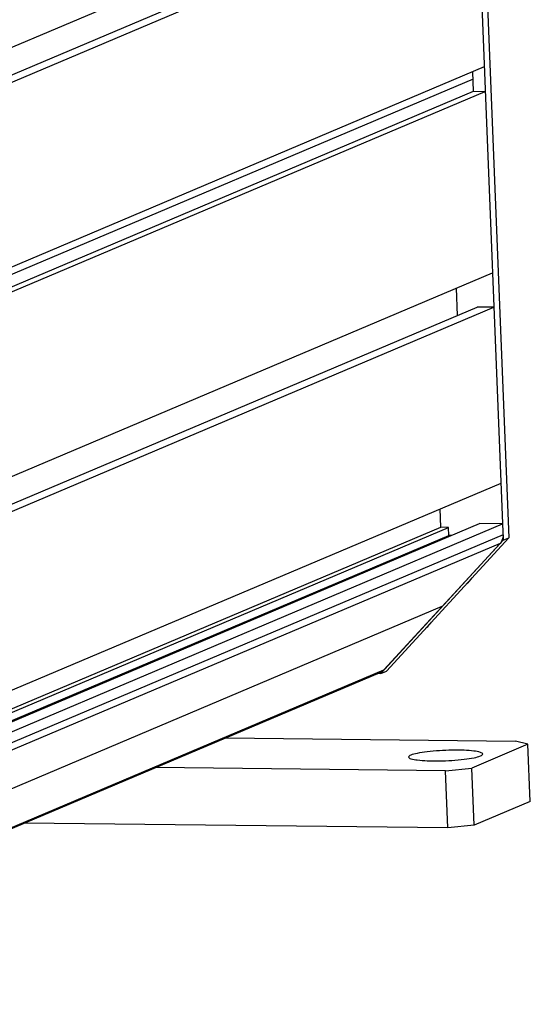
# Model space of a CAD drawing. Header units: millimetres. Extents: x 0 to 420, y 0 to 297.
# Tile 18 of 65: x 207 to 227, y 21 to 59. Entities that reach past the tile are written whole.
import ezdxf

# ---------------------------------------------------------------- set-up
doc = ezdxf.new("R2010")
doc.units = ezdxf.units.MM
doc.header["$LTSCALE"] = 23.1
doc.layers.add('COMPONENTS', color=7, linetype='CONTINUOUS')

msp = doc.modelspace()

# ---------------------------------------------------------------- linework, layer by layer
at = {"layer": 'COMPONENTS', "color": 7, "linetype": 'CONTINUOUS'}
for p, q in [((224.65216, 74.9042), (226.09723, 39.12409)), ((224.87007, 74.9965), (226.31514, 39.21638)), ((225.01726, 65.86418), (194.6189, 52.9888)), ((224.42466, 64.5413), (194.0263, 51.66592)), ((225.07097, 64.5343), (194.67261, 51.65892)), ((225.35551, 57.4891), (194.95715, 44.61372)), ((224.92378, 57.01903), (194.52542, 44.14365)), ((224.94296, 56.54407), (224.91238, 57.30141)), ((194.5446, 43.66869), (224.94296, 56.54407)), ((194.99551, 43.66381), (225.39388, 56.53919)), ((224.94296, 56.54407), (225.39388, 56.53919)), ((195.28005, 36.61861), (225.67841, 49.49399)), ((224.31772, 47.84577), (224.27515, 48.89963)), ((194.68745, 35.29573), (225.08582, 48.17111)), ((195.33376, 35.28873), (225.73212, 48.16411)), ((225.73212, 48.16411), (225.08582, 48.17111)), ((195.60935, 28.46518), (226.00771, 41.34055)), ((223.67318, 39.62509), (223.64433, 40.33953)), ((194.77146, 26.89175), (225.16983, 39.76713)), ((195.67329, 26.88198), (226.07165, 39.75736)), ((226.07165, 39.75736), (225.16983, 39.76713)), ((193.27482, 26.74972), (223.67318, 39.62509)), ((193.57542, 26.74646), (223.97379, 39.62184)), ((223.97379, 39.62184), (223.67318, 39.62509)), ((223.98658, 39.3052), (223.97379, 39.62184)), ((193.58821, 26.42982), (223.98658, 39.3052)), ((225.97027, 38.99907), (195.5719, 26.12369)), ((226.08877, 39.33348), (195.69041, 26.45811)), ((226.09723, 39.12409), (221.3482, 33.95328)), ((221.46262, 34.09109), (225.97027, 38.99907)), ((226.31514, 39.21638), (221.56611, 34.04558)), ((224.07691, 39.30422), (223.98658, 39.3052)), ((226.09723, 39.12409), (226.31514, 39.21638)), ((223.71644, 36.54508), (193.31808, 23.6697)), ((191.06426, 21.21572), (221.46262, 34.09109)), ((221.3482, 33.95328), (221.56611, 34.04558)), ((190.91906, 21.11303), (221.31742, 33.9884)), ((221.3482, 33.95328), (221.23734, 33.95448)), ((215.32654, 31.45094), (226.57494, 31.3291)), ((227.05407, 31.20558), (224.87498, 30.28262)), ((227.05407, 31.20558), (226.57494, 31.3291)), ((227.14359, 28.98912), (227.05407, 31.20558)), ((223.85107, 30.17539), (212.60268, 30.29723)), ((223.85107, 30.17539), (224.87498, 30.28262)), ((224.9645, 28.06615), (224.87498, 30.28262)), ((223.94059, 27.95892), (223.85107, 30.17539)), ((227.14359, 28.98912), (224.9645, 28.06615)), ((223.94059, 27.95892), (207.50239, 28.13698)), ((224.9645, 28.06615), (223.94059, 27.95892))]:
    msp.add_line(p, q, dxfattribs=at)
for centre, radius, start, end in [((223.95338, 38.31803), 1.14156, 309.975389, 324.893872), ((222.38009, 36.60501), 1.14156, 309.975389, 324.893872), ((221.15587, 34.36983), 0.41423, 292.952507, 294.813067)]:
    msp.add_arc(centre, radius, start, end, dxfattribs=at)
for points, knots in [([(226.08877, 39.33348), (226.09002, 39.30262), (226.08419, 39.18259), (226.03052, 39.06467), (225.97027, 38.99907)], [0, 0, 0, 0, 0.25749717, 1, 1, 1, 1]), ([(225.2991, 30.82496), (225.29856, 30.8386), (225.26793, 30.87), (225.15379, 30.9109), (224.91537, 30.9503), (224.5471, 30.97412), (223.93854, 30.97835), (223.32945, 30.94345), (222.79801, 30.86405), (222.58688, 30.81515), (222.50753, 30.78155)], [0, 0, 0, 0, 0.01442412, 0.0401255, 0.13044848, 0.26596301, 0.43136841, 0.77288001, 0.90893543, 1, 1, 1, 1]), ([(222.50753, 30.78155), (222.48462, 30.77184), (222.45006, 30.75712), (222.42089, 30.72273), (222.42144, 30.70883)], [0, 0, 0, 0, 0.64140877, 1, 1, 1, 1]), ([(222.42144, 30.70883), (222.42198, 30.69519), (222.45261, 30.66379), (222.56675, 30.62289), (222.80517, 30.58349), (223.17344, 30.55967), (223.782, 30.55544), (224.39109, 30.59034), (224.92253, 30.66974), (225.13366, 30.71864), (225.21301, 30.75224)], [0, 0, 0, 0, 0.01442412, 0.0401255, 0.13044848, 0.26596301, 0.43136841, 0.77288001, 0.90893543, 1, 1, 1, 1]), ([(225.21301, 30.75224), (225.23592, 30.76195), (225.27048, 30.77667), (225.29965, 30.81106), (225.2991, 30.82496)], [0, 0, 0, 0, 0.64140877, 1, 1, 1, 1])]:
    msp.add_open_spline(points, degree=3, knots=knots, dxfattribs=at)
msp.add_open_spline([(221.46262, 34.09109), (221.42549, 34.05066), (221.37954, 34.01688), (221.32971, 33.99384)], degree=3, dxfattribs=at)

doc.saveas('drawing.dxf')
